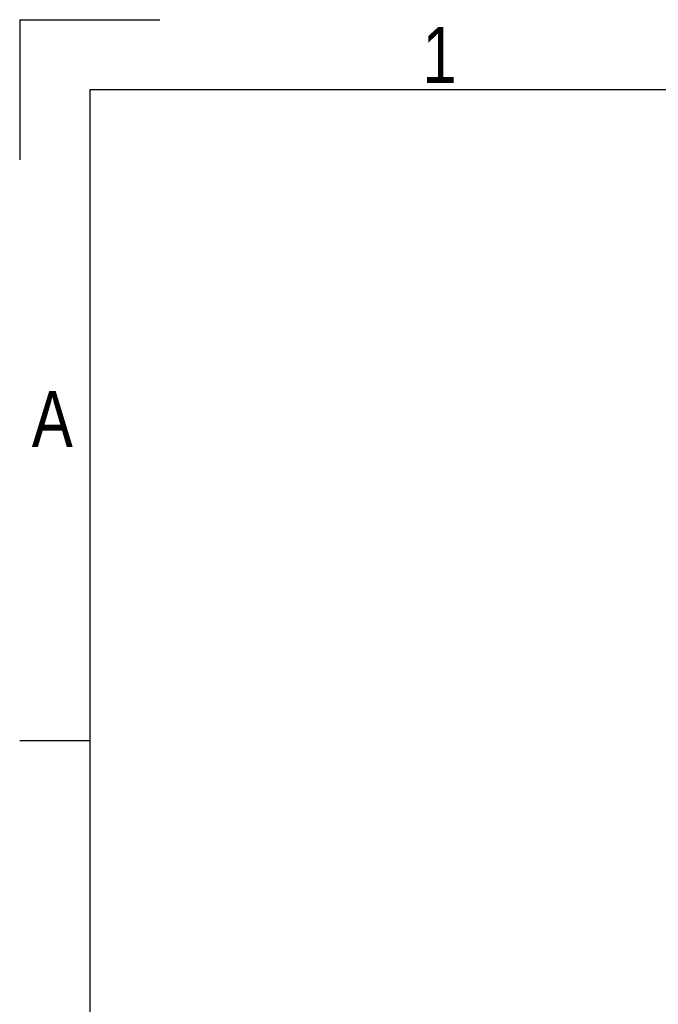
# Model space of a CAD drawing. Header units: millimetres. Extents: x 0 to 420, y 0 to 297.
# Tile 10 of 64: x 0 to 47, y 224 to 297. Entities that reach past the tile are written whole.
import ezdxf

# ---------------------------------------------------------------- set-up
doc = ezdxf.new("R2010")
doc.units = ezdxf.units.MM
doc.layers.add('CARTIGLIO', color=140, linetype='Continuous')
doc.styles.add('SLDTEXTSTYLE2', font='TXT', dxfattribs={"width": 0.821468})

msp = doc.modelspace()

# ---------------------------------------------------------------- linework, layer by layer
at = {"layer": 'CARTIGLIO', "linetype": 'Continuous'}
for p, q in [((0.0059, 296.9968), (0.0059, 286.6484)), ((0.0059, 296.9968), (10.3543, 296.9968)), ((414.8274, 291.8226), (5.1801, 291.8226)), ((5.1801, 291.8226), (5.1801, 5.171)), ((5.1801, 243.7024), (0.0059, 243.7024))]:
    msp.add_line(p, q, dxfattribs=at)

# ---------------------------------------------------------------- texts
at = {"layer": 'CARTIGLIO', "char_height": 4.1394, "attachment_point": 2, "style": 'SLDTEXTSTYLE2'}
for s, insert in [('1', (31.0075, 296.4629)), ('A', (2.4139, 269.5569))]:
    msp.add_mtext(s, dxfattribs=dict(at, insert=insert))

doc.saveas('drawing.dxf')
